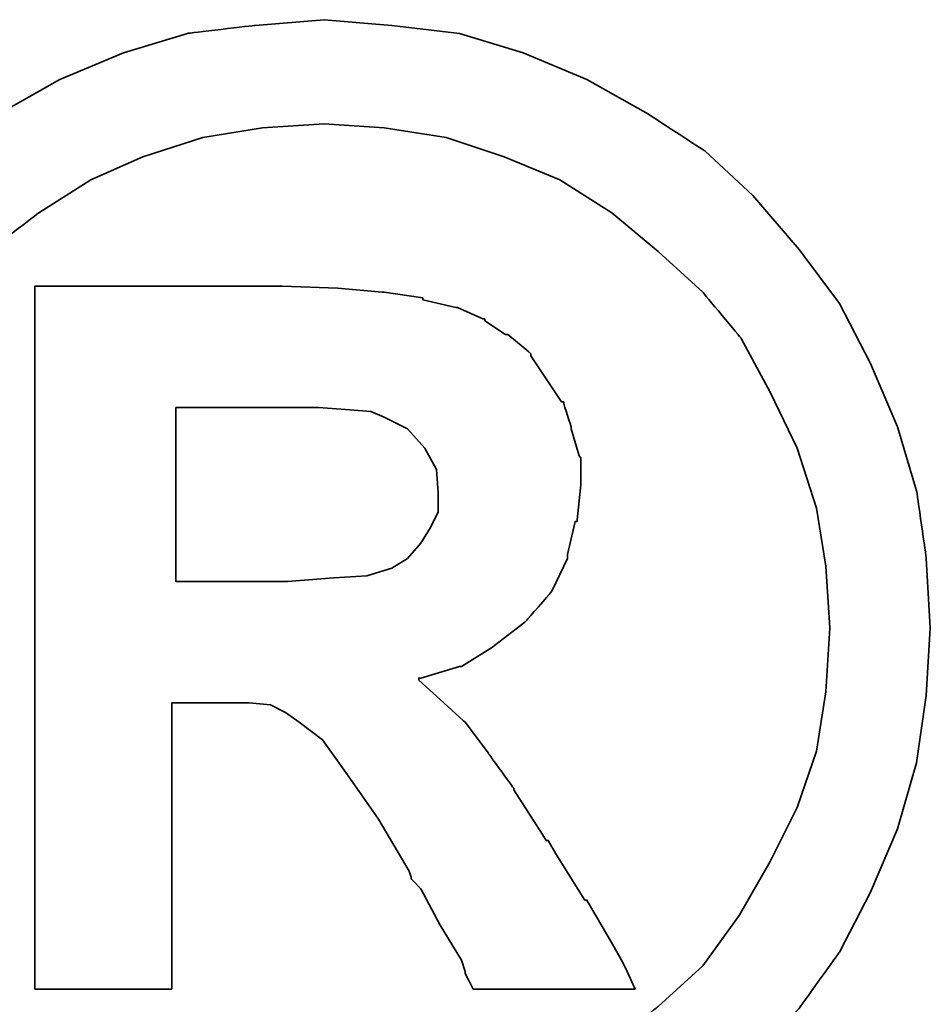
# Model space of a CAD drawing. Header units: millimetres. Extents: x 206 to 360, y 449 to 558.
# Tile 19 of 38: x 321.829 to 322.27, y 517.632 to 518.108. Entities that reach past the tile are written whole.
import ezdxf

# ---------------------------------------------------------------- set-up
doc = ezdxf.new("R2010")
doc.units = ezdxf.units.MM
doc.header["$LTSCALE"] = 0.1
doc.layers.add('DIM', color=4, linetype='CONTINUOUS')
doc.layers.add('layer 1', color=7, linetype='CONTINUOUS')

# ---------------------------------------------------------------- blocks, each defined once
blk = doc.blocks.new('TBI MOTION logo(完整正式版)')
at = {"layer": 'layer 1', "color": 22, "lineweight": 35}
for points, knots in [([(-91.89366, 20.43624), (-91.89366, 20.43624), (-91.91351, 20.77862), (-91.91351, 20.77862), (-91.91351, 20.77862), (-91.91351, 20.77862), (-91.96114, 21.11206), (-91.96114, 21.11206), (-91.96114, 21.11206), (-91.96114, 21.11206), (-92.05641, 21.42764), (-92.05641, 21.42764), (-92.05641, 21.42764), (-92.05641, 21.42764), (-92.18939, 21.74124), (-92.18939, 21.74124), (-92.18939, 21.74124), (-92.18939, 21.74124), (-92.34222, 22.03697), (-92.34222, 22.03697), (-92.34222, 22.03697), (-92.34222, 22.03697), (-92.5407, 22.30294), (-92.5407, 22.30294), (-92.5407, 22.30294), (-92.5407, 22.30294), (-92.76895, 22.5689), (-92.76895, 22.5689), (-92.76895, 22.5689), (-92.76895, 22.5689), (-93.00713, 22.78921), (-93.00713, 22.78921), (-93.00713, 22.78921), (-93.00713, 22.78921), (-93.285, 22.96982), (-93.285, 22.96982), (-93.285, 22.96982), (-93.285, 22.96982), (-93.58867, 23.14051), (-93.58867, 23.14051), (-93.58867, 23.14051), (-93.58867, 23.14051), (-93.90227, 23.2735), (-93.90227, 23.2735), (-93.90227, 23.2735), (-93.90227, 23.2735), (-94.21785, 23.36877), (-94.21785, 23.36877), (-94.21785, 23.36877), (-94.21785, 23.36877), (-94.55129, 23.40846), (-94.55129, 23.40846), (-94.55129, 23.40846), (-94.55129, 23.40846), (-94.88474, 23.43625), (-94.88474, 23.43625), (-94.88474, 23.43625), (-94.88474, 23.43625), (-95.22612, 23.40846), (-95.22612, 23.40846), (-95.22612, 23.40846), (-95.22612, 23.40846), (-95.55956, 23.36877), (-95.55956, 23.36877), (-95.55956, 23.36877), (-95.55956, 23.36877), (-95.87515, 23.2735), (-95.87515, 23.2735), (-95.87515, 23.2735), (-95.87515, 23.2735), (-96.18973, 23.14051), (-96.18973, 23.14051), (-96.18973, 23.14051), (-96.18973, 23.14051), (-96.4944, 22.96982), (-96.4944, 22.96982), (-96.4944, 22.96982), (-96.4944, 22.96982), (-96.77028, 22.78921), (-96.77028, 22.78921), (-96.77028, 22.78921), (-96.77028, 22.78921), (-97.00846, 22.5689), (-97.00846, 22.5689), (-97.00846, 22.5689), (-97.00846, 22.5689), (-97.23671, 22.30294), (-97.23671, 22.30294), (-97.23671, 22.30294), (-97.23671, 22.30294), (-97.43618, 22.03697), (-97.43618, 22.03697), (-97.43618, 22.03697), (-97.43618, 22.03697), (-97.58901, 21.74124), (-97.58901, 21.74124), (-97.58901, 21.74124), (-97.58901, 21.74124), (-97.72298, 21.42764), (-97.72298, 21.42764), (-97.72298, 21.42764), (-97.72298, 21.42764), (-97.81825, 21.11206), (-97.81825, 21.11206), (-97.81825, 21.11206), (-97.81825, 21.11206), (-97.86589, 20.77862), (-97.86589, 20.77862), (-97.86589, 20.77862), (-97.86589, 20.77862), (-97.88375, 20.43624), (-97.88375, 20.43624), (-97.88375, 20.43624), (-97.88375, 20.43624), (-97.86589, 20.1028), (-97.86589, 20.1028), (-97.86589, 20.1028), (-97.86589, 20.1028), (-97.81825, 19.77035), (-97.81825, 19.77035), (-97.81825, 19.77035), (-97.81825, 19.77035), (-97.72298, 19.44583), (-97.72298, 19.44583), (-97.72298, 19.44583), (-97.72298, 19.44583), (-97.58901, 19.13224), (-97.58901, 19.13224), (-97.58901, 19.13224), (-97.58901, 19.13224), (-97.43618, 18.83749), (-97.43618, 18.83749), (-97.43618, 18.83749), (-97.43618, 18.83749), (-97.23671, 18.55963), (-97.23671, 18.55963), (-97.23671, 18.55963), (-97.23671, 18.55963), (-97.00846, 18.32145), (-97.00846, 18.32145), (-97.00846, 18.32145), (-97.00846, 18.32145), (-96.77028, 18.0932), (-96.77028, 18.0932), (-96.77028, 18.0932), (-96.77028, 18.0932), (-96.4944, 17.88381), (-96.4944, 17.88381), (-96.4944, 17.88381), (-96.4944, 17.88381), (-96.18973, 17.72205), (-96.18973, 17.72205), (-96.18973, 17.72205), (-96.18973, 17.72205), (-95.87515, 17.58906), (-95.87515, 17.58906), (-95.87515, 17.58906), (-95.87515, 17.58906), (-95.55956, 17.4938), (-95.55956, 17.4938), (-95.55956, 17.4938), (-95.55956, 17.4938), (-95.22612, 17.44616), (-95.22612, 17.44616), (-95.22612, 17.44616), (-95.22612, 17.44616), (-94.88474, 17.42631), (-94.88474, 17.42631), (-94.88474, 17.42631), (-94.88474, 17.42631), (-94.55129, 17.44616), (-94.55129, 17.44616), (-94.55129, 17.44616), (-94.55129, 17.44616), (-94.21785, 17.4938), (-94.21785, 17.4938), (-94.21785, 17.4938), (-94.21785, 17.4938), (-93.90227, 17.58906), (-93.90227, 17.58906), (-93.90227, 17.58906), (-93.90227, 17.58906), (-93.58867, 17.72205), (-93.58867, 17.72205), (-93.58867, 17.72205), (-93.58867, 17.72205), (-93.285, 17.88381), (-93.285, 17.88381), (-93.285, 17.88381), (-93.285, 17.88381), (-93.00713, 18.0932), (-93.00713, 18.0932), (-93.00713, 18.0932), (-93.00713, 18.0932), (-92.76895, 18.32145), (-92.76895, 18.32145), (-92.76895, 18.32145), (-92.76895, 18.32145), (-92.5407, 18.55963), (-92.5407, 18.55963), (-92.5407, 18.55963), (-92.5407, 18.55963), (-92.34222, 18.83749), (-92.34222, 18.83749), (-92.34222, 18.83749), (-92.34222, 18.83749), (-92.18939, 19.13224), (-92.18939, 19.13224), (-92.18939, 19.13224), (-92.18939, 19.13224), (-92.05641, 19.44583), (-92.05641, 19.44583), (-92.05641, 19.44583), (-92.05641, 19.44583), (-91.96114, 19.77035), (-91.96114, 19.77035), (-91.96114, 19.77035), (-91.96114, 19.77035), (-91.91351, 20.1028), (-91.91351, 20.1028), (-91.91351, 20.1028), (-91.91351, 20.1028), (-91.89366, 20.43624), (-91.89366, 20.43624)], [0, 0, 0, 0, 0.0178571, 0.0178571, 0.0178571, 0.0178572, 0.0357143, 0.0357143, 0.0357143, 0.0357143, 0.0535714, 0.0535714, 0.0535714, 0.0535714, 0.0714286, 0.0714286, 0.0714286, 0.0714286, 0.0892857, 0.0892857, 0.0892857, 0.0892857, 0.1071429, 0.1071429, 0.1071429, 0.1071429, 0.125, 0.125, 0.125, 0.125, 0.1428571, 0.1428571, 0.1428571, 0.1428572, 0.1607143, 0.1607143, 0.1607143, 0.1607143, 0.1785714, 0.1785714, 0.1785714, 0.1785714, 0.1964286, 0.1964286, 0.1964286, 0.1964286, 0.2142857, 0.2142857, 0.2142857, 0.2142857, 0.2321429, 0.2321429, 0.2321429, 0.2321429, 0.25, 0.25, 0.25, 0.25, 0.2678571, 0.2678571, 0.2678571, 0.2678572, 0.2857143, 0.2857143, 0.2857143, 0.2857143, 0.3035714, 0.3035714, 0.3035714, 0.3035714, 0.3214286, 0.3214286, 0.3214286, 0.3214286, 0.3392857, 0.3392857, 0.3392857, 0.3392857, 0.3571429, 0.3571429, 0.3571429, 0.3571429, 0.375, 0.375, 0.375, 0.375, 0.3928571, 0.3928571, 0.3928571, 0.3928572, 0.4107143, 0.4107143, 0.4107143, 0.4107143, 0.4285714, 0.4285714, 0.4285714, 0.4285714, 0.4464286, 0.4464286, 0.4464286, 0.4464286, 0.4642857, 0.4642857, 0.4642857, 0.4642857, 0.4821429, 0.4821429, 0.4821429, 0.4821429, 0.5, 0.5, 0.5, 0.5, 0.5178571, 0.5178571, 0.5178571, 0.5178572, 0.5357143, 0.5357143, 0.5357143, 0.5357143, 0.5535714, 0.5535714, 0.5535714, 0.5535714, 0.5714286, 0.5714286, 0.5714286, 0.5714286, 0.5892857, 0.5892857, 0.5892857, 0.5892857, 0.6071429, 0.6071429, 0.6071429, 0.6071429, 0.625, 0.625, 0.625, 0.625, 0.6428571, 0.6428571, 0.6428571, 0.6428572, 0.6607143, 0.6607143, 0.6607143, 0.6607143, 0.6785714, 0.6785714, 0.6785714, 0.6785714, 0.6964286, 0.6964286, 0.6964286, 0.6964286, 0.7142857, 0.7142857, 0.7142857, 0.7142857, 0.7321429, 0.7321429, 0.7321429, 0.7321429, 0.75, 0.75, 0.75, 0.75, 0.7678571, 0.7678571, 0.7678571, 0.7678572, 0.7857143, 0.7857143, 0.7857143, 0.7857143, 0.8035714, 0.8035714, 0.8035714, 0.8035714, 0.8214286, 0.8214286, 0.8214286, 0.8214286, 0.8392857, 0.8392857, 0.8392857, 0.8392857, 0.8571429, 0.8571429, 0.8571429, 0.8571429, 0.875, 0.875, 0.875, 0.875, 0.8928571, 0.8928571, 0.8928571, 0.8928572, 0.9107143, 0.9107143, 0.9107143, 0.9107143, 0.9285714, 0.9285714, 0.9285714, 0.9285714, 0.9464286, 0.9464286, 0.9464286, 0.9464286, 0.9642857, 0.9642857, 0.9642857, 0.9642857, 0.9821429, 0.9821429, 0.9821429, 0.9821429, 1, 1, 1, 1]), ([(-92.38986, 20.43624), (-92.38986, 20.43624), (-92.40871, 20.74091), (-92.40871, 20.74091), (-92.40871, 20.74091), (-92.40871, 20.74091), (-92.45536, 21.02672), (-92.45536, 21.02672), (-92.45536, 21.02672), (-92.45536, 21.02672), (-92.55063, 21.32245), (-92.55063, 21.32245), (-92.55063, 21.32245), (-92.55063, 21.32245), (-92.68361, 21.59833), (-92.68361, 21.59833), (-92.68361, 21.59833), (-92.68361, 21.59833), (-92.82651, 21.86429), (-92.82651, 21.86429), (-92.82651, 21.86429), (-92.82651, 21.86429), (-93.01705, 22.09255), (-93.01705, 22.09255), (-93.01705, 22.09255), (-93.01705, 22.09255), (-93.23736, 22.29301), (-93.23736, 22.29301), (-93.23736, 22.29301), (-93.23736, 22.29301), (-93.46561, 22.48355), (-93.46561, 22.48355), (-93.46561, 22.48355), (-93.46561, 22.48355), (-93.72165, 22.6463), (-93.72165, 22.6463), (-93.72165, 22.6463), (-93.72165, 22.6463), (-93.99754, 22.75944), (-93.99754, 22.75944), (-93.99754, 22.75944), (-93.99754, 22.75944), (-94.28335, 22.85471), (-94.28335, 22.85471), (-94.28335, 22.85471), (-94.28335, 22.85471), (-94.589, 22.90234), (-94.589, 22.90234), (-94.589, 22.90234), (-94.589, 22.90234), (-94.88474, 22.92219), (-94.88474, 22.92219), (-94.88474, 22.92219), (-94.88474, 22.92219), (-95.1894, 22.90234), (-95.1894, 22.90234), (-95.1894, 22.90234), (-95.1894, 22.90234), (-95.48315, 22.85471), (-95.48315, 22.85471), (-95.48315, 22.85471), (-95.48315, 22.85471), (-95.77988, 22.75944), (-95.77988, 22.75944), (-95.77988, 22.75944), (-95.77988, 22.75944), (-96.03691, 22.6463), (-96.03691, 22.6463), (-96.03691, 22.6463), (-96.03691, 22.6463), (-96.29394, 22.48355), (-96.29394, 22.48355), (-96.29394, 22.48355), (-96.29394, 22.48355), (-96.54203, 22.29301), (-96.54203, 22.29301), (-96.54203, 22.29301), (-96.54203, 22.29301), (-96.75937, 22.09255), (-96.75937, 22.09255), (-96.75937, 22.09255), (-96.75937, 22.09255), (-96.9509, 21.86429), (-96.9509, 21.86429), (-96.9509, 21.86429), (-96.9509, 21.86429), (-97.0938, 21.59833), (-97.0938, 21.59833), (-97.0938, 21.59833), (-97.0938, 21.59833), (-97.21686, 21.32245), (-97.21686, 21.32245), (-97.21686, 21.32245), (-97.21686, 21.32245), (-97.32206, 21.02672), (-97.32206, 21.02672), (-97.32206, 21.02672), (-97.32206, 21.02672), (-97.36076, 20.74091), (-97.36076, 20.74091), (-97.36076, 20.74091), (-97.36076, 20.74091), (-97.37961, 20.43624), (-97.37961, 20.43624), (-97.37961, 20.43624), (-97.37961, 20.43624), (-97.36076, 20.12165), (-97.36076, 20.12165), (-97.36076, 20.12165), (-97.36076, 20.12165), (-97.32206, 19.82791), (-97.32206, 19.82791), (-97.32206, 19.82791), (-97.32206, 19.82791), (-97.21686, 19.55102), (-97.21686, 19.55102), (-97.21686, 19.55102), (-97.21686, 19.55102), (-97.0938, 19.28407), (-97.0938, 19.28407), (-97.0938, 19.28407), (-97.0938, 19.28407), (-96.94098, 19.01811), (-96.94098, 19.01811), (-96.94098, 19.01811), (-96.94098, 19.01811), (-96.75937, 18.77001), (-96.75937, 18.77001), (-96.75937, 18.77001), (-96.75937, 18.77001), (-96.54203, 18.56955), (-96.54203, 18.56955), (-96.54203, 18.56955), (-96.54203, 18.56955), (-96.29394, 18.37901), (-96.29394, 18.37901), (-96.29394, 18.37901), (-96.29394, 18.37901), (-96.03691, 18.21725), (-96.03691, 18.21725), (-96.03691, 18.21725), (-96.03691, 18.21725), (-95.77988, 18.10412), (-95.77988, 18.10412), (-95.77988, 18.10412), (-95.77988, 18.10412), (-95.48315, 18.00786), (-95.48315, 18.00786), (-95.48315, 18.00786), (-95.48315, 18.00786), (-95.1894, 17.96022), (-95.1894, 17.96022), (-95.1894, 17.96022), (-95.1894, 17.96022), (-94.88474, 17.94137), (-94.88474, 17.94137), (-94.88474, 17.94137), (-94.88474, 17.94137), (-94.589, 17.96022), (-94.589, 17.96022), (-94.589, 17.96022), (-94.589, 17.96022), (-94.28335, 18.00786), (-94.28335, 18.00786), (-94.28335, 18.00786), (-94.28335, 18.00786), (-93.99754, 18.10412), (-93.99754, 18.10412), (-93.99754, 18.10412), (-93.99754, 18.10412), (-93.72165, 18.21725), (-93.72165, 18.21725), (-93.72165, 18.21725), (-93.72165, 18.21725), (-93.46561, 18.37901), (-93.46561, 18.37901), (-93.46561, 18.37901), (-93.46561, 18.37901), (-93.23736, 18.56955), (-93.23736, 18.56955), (-93.23736, 18.56955), (-93.23736, 18.56955), (-93.01705, 18.77001), (-93.01705, 18.77001), (-93.01705, 18.77001), (-93.01705, 18.77001), (-92.83644, 19.01811), (-92.83644, 19.01811), (-92.83644, 19.01811), (-92.83644, 19.01811), (-92.68361, 19.28407), (-92.68361, 19.28407), (-92.68361, 19.28407), (-92.68361, 19.28407), (-92.55063, 19.55102), (-92.55063, 19.55102), (-92.55063, 19.55102), (-92.55063, 19.55102), (-92.45536, 19.82791), (-92.45536, 19.82791), (-92.45536, 19.82791), (-92.45536, 19.82791), (-92.40871, 20.12165), (-92.40871, 20.12165), (-92.40871, 20.12165), (-92.40871, 20.12165), (-92.38986, 20.43624), (-92.38986, 20.43624)], [0, 0, 0, 0, 0.0192308, 0.0192308, 0.0192308, 0.0192308, 0.0384615, 0.0384615, 0.0384615, 0.0384615, 0.0576923, 0.0576923, 0.0576923, 0.0576923, 0.0769231, 0.0769231, 0.0769231, 0.0769231, 0.0961538, 0.0961538, 0.0961538, 0.0961539, 0.1153846, 0.1153846, 0.1153846, 0.1153846, 0.1346154, 0.1346154, 0.1346154, 0.1346154, 0.1538462, 0.1538462, 0.1538462, 0.1538462, 0.1730769, 0.1730769, 0.1730769, 0.1730769, 0.1923077, 0.1923077, 0.1923077, 0.1923077, 0.2115385, 0.2115385, 0.2115385, 0.2115385, 0.2307692, 0.2307692, 0.2307692, 0.2307692, 0.25, 0.25, 0.25, 0.25, 0.2692308, 0.2692308, 0.2692308, 0.2692308, 0.2884615, 0.2884615, 0.2884615, 0.2884615, 0.3076923, 0.3076923, 0.3076923, 0.3076923, 0.3269231, 0.3269231, 0.3269231, 0.3269231, 0.3461538, 0.3461538, 0.3461538, 0.3461539, 0.3653846, 0.3653846, 0.3653846, 0.3653846, 0.3846154, 0.3846154, 0.3846154, 0.3846154, 0.4038462, 0.4038462, 0.4038462, 0.4038462, 0.4230769, 0.4230769, 0.4230769, 0.4230769, 0.4423077, 0.4423077, 0.4423077, 0.4423077, 0.4615385, 0.4615385, 0.4615385, 0.4615385, 0.4807692, 0.4807692, 0.4807692, 0.4807692, 0.5, 0.5, 0.5, 0.5, 0.5192308, 0.5192308, 0.5192308, 0.5192308, 0.5384615, 0.5384615, 0.5384615, 0.5384615, 0.5576923, 0.5576923, 0.5576923, 0.5576923, 0.5769231, 0.5769231, 0.5769231, 0.5769231, 0.5961538, 0.5961538, 0.5961538, 0.5961539, 0.6153846, 0.6153846, 0.6153846, 0.6153846, 0.6346154, 0.6346154, 0.6346154, 0.6346154, 0.6538462, 0.6538462, 0.6538462, 0.6538462, 0.6730769, 0.6730769, 0.6730769, 0.6730769, 0.6923077, 0.6923077, 0.6923077, 0.6923077, 0.7115385, 0.7115385, 0.7115385, 0.7115385, 0.7307692, 0.7307692, 0.7307692, 0.7307692, 0.75, 0.75, 0.75, 0.75, 0.7692308, 0.7692308, 0.7692308, 0.7692308, 0.7884615, 0.7884615, 0.7884615, 0.7884615, 0.8076923, 0.8076923, 0.8076923, 0.8076923, 0.8269231, 0.8269231, 0.8269231, 0.8269231, 0.8461538, 0.8461538, 0.8461538, 0.8461539, 0.8653846, 0.8653846, 0.8653846, 0.8653846, 0.8846154, 0.8846154, 0.8846154, 0.8846154, 0.9038462, 0.9038462, 0.9038462, 0.9038462, 0.9230769, 0.9230769, 0.9230769, 0.9230769, 0.9423077, 0.9423077, 0.9423077, 0.9423077, 0.9615385, 0.9615385, 0.9615385, 0.9615385, 0.9807692, 0.9807692, 0.9807692, 0.9807692, 1, 1, 1, 1]), ([(-96.31279, 18.7323), (-96.31279, 18.7323), (-96.31279, 18.77001), (-96.31279, 18.77001), (-96.31279, 18.77001), (-96.31279, 18.77001), (-96.31279, 18.87422), (-96.31279, 18.87422), (-96.31279, 18.87422), (-96.31279, 18.87422), (-96.31279, 19.04689), (-96.31279, 19.04689), (-96.31279, 19.04689), (-96.31279, 19.04689), (-96.31279, 19.25529), (-96.31279, 19.25529), (-96.31279, 19.25529), (-96.31279, 19.25529), (-96.31279, 19.5024), (-96.31279, 19.5024), (-96.31279, 19.5024), (-96.31279, 19.5024), (-96.31279, 19.77035), (-96.31279, 19.77035), (-96.31279, 19.77035), (-96.31279, 19.77035), (-96.31279, 20.37868), (-96.31279, 20.37868), (-96.31279, 20.37868), (-96.31279, 20.37868), (-96.31279, 20.98801), (-96.31279, 20.98801), (-96.31279, 20.98801), (-96.31279, 20.98801), (-96.31279, 21.27482), (-96.31279, 21.27482), (-96.31279, 21.27482), (-96.31279, 21.27482), (-96.31279, 21.52291), (-96.31279, 21.52291), (-96.31279, 21.52291), (-96.31279, 21.52291), (-96.31279, 21.75017), (-96.31279, 21.75017), (-96.31279, 21.75017), (-96.31279, 21.75017), (-96.31279, 21.90399), (-96.31279, 21.90399), (-96.31279, 21.90399), (-96.31279, 21.90399), (-96.31279, 22.0072), (-96.31279, 22.0072), (-96.31279, 22.0072), (-96.31279, 22.0072), (-96.31279, 22.04689), (-96.31279, 22.04689), (-96.31279, 22.04689), (-96.31279, 22.04689), (-96.31279, 22.12232), (-96.31279, 22.12232), (-96.31279, 22.12232), (-96.31279, 22.12232), (-96.2463, 22.12232), (-96.2463, 22.12232), (-96.2463, 22.12232), (-96.2463, 22.12232), (-96.22645, 22.12232), (-96.22645, 22.12232), (-96.22645, 22.12232), (-96.22645, 22.12232), (-96.18973, 22.12232), (-96.18973, 22.12232), (-96.18973, 22.12232), (-96.18973, 22.12232), (-96.05576, 22.12232), (-96.05576, 22.12232), (-96.05576, 22.12232), (-96.05576, 22.12232), (-95.87515, 22.12232), (-95.87515, 22.12232), (-95.87515, 22.12232), (-95.87515, 22.12232), (-95.66476, 22.12232), (-95.66476, 22.12232), (-95.66476, 22.12232), (-95.66476, 22.12232), (-95.44643, 22.12232), (-95.44643, 22.12232), (-95.44643, 22.12232), (-95.44643, 22.12232), (-95.27375, 22.12232), (-95.27375, 22.12232), (-95.27375, 22.12232), (-95.27375, 22.12232), (-95.15963, 22.12232), (-95.15963, 22.12232), (-95.15963, 22.12232), (-95.15963, 22.12232), (-95.12291, 22.12232), (-95.12291, 22.12232), (-95.12291, 22.12232), (-95.12291, 22.12232), (-95.10306, 22.12232), (-95.10306, 22.12232), (-95.10306, 22.12232), (-95.10306, 22.12232), (-95.09314, 22.12232), (-95.09314, 22.12232), (-95.09314, 22.12232), (-95.09314, 22.12232), (-94.81725, 22.1124), (-94.81725, 22.1124), (-94.81725, 22.1124), (-94.81725, 22.1124), (-94.59893, 22.09255), (-94.59893, 22.09255), (-94.59893, 22.09255), (-94.59893, 22.09255), (-94.589, 22.09255), (-94.589, 22.09255), (-94.589, 22.09255), (-94.589, 22.09255), (-94.39846, 22.06476), (-94.39846, 22.06476), (-94.39846, 22.06476), (-94.39846, 22.06476), (-94.39846, 22.05483), (-94.39846, 22.05483), (-94.39846, 22.05483), (-94.39846, 22.05483), (-94.23571, 22.01713), (-94.23571, 22.01713), (-94.23571, 22.01713), (-94.23571, 22.01713), (-94.22777, 22.01713), (-94.22777, 22.01713), (-94.22777, 22.01713), (-94.22777, 22.01713), (-94.10273, 21.96056), (-94.10273, 21.96056), (-94.10273, 21.96056), (-94.10273, 21.96056), (-94.09281, 21.96056), (-94.09281, 21.96056), (-94.09281, 21.96056), (-94.09281, 21.96056), (-94.09281, 21.95162), (-94.09281, 21.95162), (-94.09281, 21.95162), (-94.09281, 21.95162), (-93.9896, 21.88415), (-93.9896, 21.88415), (-93.9896, 21.88415), (-93.9896, 21.88415), (-93.97868, 21.88415), (-93.97868, 21.88415), (-93.97868, 21.88415), (-93.97868, 21.88415), (-93.87448, 21.79781), (-93.87448, 21.79781), (-93.87448, 21.79781), (-93.87448, 21.79781), (-93.86456, 21.78888), (-93.86456, 21.78888), (-93.86456, 21.78888), (-93.86456, 21.78888), (-93.86456, 21.77895), (-93.86456, 21.77895), (-93.86456, 21.77895), (-93.86456, 21.77895), (-93.78913, 21.66483), (-93.78913, 21.66483), (-93.78913, 21.66483), (-93.78913, 21.66483), (-93.71371, 21.5507), (-93.71371, 21.5507), (-93.71371, 21.5507), (-93.71371, 21.5507), (-93.7028, 21.5507), (-93.7028, 21.5507), (-93.7028, 21.5507), (-93.7028, 21.5507), (-93.7028, 21.54078), (-93.7028, 21.54078), (-93.7028, 21.54078), (-93.7028, 21.54078), (-93.66608, 21.42764), (-93.66608, 21.42764), (-93.66608, 21.42764), (-93.66608, 21.42764), (-93.66608, 21.41772), (-93.66608, 21.41772), (-93.66608, 21.41772), (-93.66608, 21.41772), (-93.62638, 21.28474), (-93.62638, 21.28474), (-93.62638, 21.28474), (-93.62638, 21.28474), (-93.61844, 21.27482), (-93.61844, 21.27482), (-93.61844, 21.27482), (-93.61844, 21.27482), (-93.61844, 21.14977), (-93.61844, 21.14977), (-93.61844, 21.14977), (-93.61844, 21.14977), (-93.61844, 21.14183), (-93.61844, 21.14183), (-93.61844, 21.14183), (-93.61844, 21.14183), (-93.6363, 20.96915), (-93.6363, 20.96915), (-93.6363, 20.96915), (-93.6363, 20.96915), (-93.6363, 20.96122), (-93.6363, 20.96122), (-93.6363, 20.96122), (-93.6363, 20.96122), (-93.64623, 20.96122), (-93.64623, 20.96122), (-93.64623, 20.96122), (-93.64623, 20.96122), (-93.68493, 20.79847), (-93.68493, 20.79847), (-93.68493, 20.79847), (-93.68493, 20.79847), (-93.68493, 20.78854), (-93.68493, 20.78854), (-93.68493, 20.78854), (-93.68493, 20.78854), (-93.68493, 20.77862), (-93.68493, 20.77862), (-93.68493, 20.77862), (-93.68493, 20.77862), (-93.76135, 20.61785), (-93.76135, 20.61785), (-93.76135, 20.61785), (-93.76135, 20.61785), (-93.76929, 20.60693), (-93.76929, 20.60693), (-93.76929, 20.60693), (-93.76929, 20.60693), (-93.8844, 20.47495), (-93.8844, 20.47495), (-93.8844, 20.47495), (-93.8844, 20.47495), (-93.89433, 20.46502), (-93.89433, 20.46502), (-93.89433, 20.46502), (-93.89433, 20.46502), (-94.04517, 20.34991), (-94.04517, 20.34991), (-94.04517, 20.34991), (-94.04517, 20.34991), (-94.05509, 20.34197), (-94.05509, 20.34197), (-94.05509, 20.34197), (-94.05509, 20.34197), (-94.20792, 20.2467), (-94.20792, 20.2467), (-94.20792, 20.2467), (-94.20792, 20.2467), (-94.21785, 20.2467), (-94.21785, 20.2467), (-94.21785, 20.2467), (-94.21785, 20.2467), (-94.40839, 20.18913), (-94.40839, 20.18913), (-94.40839, 20.18913), (-94.40839, 20.18913), (-94.41831, 20.18913), (-94.41831, 20.18913), (-94.41831, 20.18913), (-94.41831, 20.18913), (-94.41831, 20.17921), (-94.41831, 20.17921), (-94.41831, 20.17921), (-94.41831, 20.17921), (-94.31312, 20.08394), (-94.31312, 20.08394), (-94.31312, 20.08394), (-94.31312, 20.08394), (-94.198, 19.97875), (-94.198, 19.97875), (-94.198, 19.97875), (-94.198, 19.97875), (-94.18907, 19.97081), (-94.18907, 19.97081), (-94.18907, 19.97081), (-94.18907, 19.97081), (-94.07494, 19.81798), (-94.07494, 19.81798), (-94.07494, 19.81798), (-94.07494, 19.81798), (-93.9499, 19.6453), (-93.9499, 19.6453), (-93.9499, 19.6453), (-93.9499, 19.6453), (-93.9499, 19.63736), (-93.9499, 19.63736), (-93.9499, 19.63736), (-93.9499, 19.63736), (-93.80799, 19.41705), (-93.80799, 19.41705), (-93.80799, 19.41705), (-93.80799, 19.41705), (-93.78913, 19.38828), (-93.78913, 19.38828), (-93.78913, 19.38828), (-93.78913, 19.38828), (-93.77921, 19.38828), (-93.77921, 19.38828), (-93.77921, 19.38828), (-93.77921, 19.38828), (-93.7415, 19.32178), (-93.7415, 19.32178), (-93.7415, 19.32178), (-93.7415, 19.32178), (-93.59859, 19.09353), (-93.59859, 19.09353), (-93.59859, 19.09353), (-93.59859, 19.09353), (-93.58867, 19.09353), (-93.58867, 19.09353), (-93.58867, 19.09353), (-93.58867, 19.09353), (-93.45569, 18.86528), (-93.45569, 18.86528), (-93.45569, 18.86528), (-93.45569, 18.86528), (-93.41798, 18.7978), (-93.41798, 18.7978), (-93.41798, 18.7978), (-93.41798, 18.7978), (-93.39813, 18.76009), (-93.39813, 18.76009), (-93.39813, 18.76009), (-93.39813, 18.76009), (-93.3505, 18.6549), (-93.3505, 18.6549), (-93.3505, 18.6549), (-93.3505, 18.6549), (-93.45569, 18.6549), (-93.45569, 18.6549), (-93.45569, 18.6549), (-93.45569, 18.6549), (-93.47454, 18.6549), (-93.47454, 18.6549), (-93.47454, 18.6549), (-93.47454, 18.6549), (-93.56088, 18.6549), (-93.56088, 18.6549), (-93.56088, 18.6549), (-93.56088, 18.6549), (-93.78913, 18.6549), (-93.78913, 18.6549), (-93.78913, 18.6549), (-93.78913, 18.6549), (-94.01738, 18.6549), (-94.01738, 18.6549), (-94.01738, 18.6549), (-94.01738, 18.6549), (-94.09281, 18.6549), (-94.09281, 18.6549), (-94.09281, 18.6549), (-94.09281, 18.6549), (-94.11265, 18.6549), (-94.11265, 18.6549), (-94.11265, 18.6549), (-94.11265, 18.6549), (-94.15036, 18.6549), (-94.15036, 18.6549), (-94.15036, 18.6549), (-94.15036, 18.6549), (-94.17021, 18.69459), (-94.17021, 18.69459), (-94.17021, 18.69459), (-94.17021, 18.69459), (-94.18907, 18.7323), (-94.18907, 18.7323), (-94.18907, 18.7323), (-94.18907, 18.7323), (-94.18907, 18.74223), (-94.18907, 18.74223), (-94.18907, 18.74223), (-94.18907, 18.74223), (-94.20792, 18.7978), (-94.20792, 18.7978), (-94.20792, 18.7978), (-94.20792, 18.7978), (-94.31312, 18.97048), (-94.31312, 18.97048), (-94.31312, 18.97048), (-94.31312, 18.97048), (-94.40839, 19.1501), (-94.40839, 19.1501), (-94.40839, 19.1501), (-94.40839, 19.1501), (-94.4461, 19.1888), (-94.4461, 19.1888), (-94.4461, 19.1888), (-94.4461, 19.1888), (-94.45602, 19.19873), (-94.45602, 19.19873), (-94.45602, 19.19873), (-94.45602, 19.19873), (-94.45602, 19.20766), (-94.45602, 19.20766), (-94.45602, 19.20766), (-94.45602, 19.20766), (-94.46595, 19.23644), (-94.46595, 19.23644), (-94.46595, 19.23644), (-94.46595, 19.23644), (-94.61679, 19.49347), (-94.61679, 19.49347), (-94.61679, 19.49347), (-94.61679, 19.49347), (-94.76962, 19.7118), (-94.76962, 19.7118), (-94.76962, 19.7118), (-94.76962, 19.7118), (-94.89268, 19.88447), (-94.89268, 19.88447), (-94.89268, 19.88447), (-94.89268, 19.88447), (-95.00779, 19.97081), (-95.00779, 19.97081), (-95.00779, 19.97081), (-95.00779, 19.97081), (-95.07528, 20.01845), (-95.07528, 20.01845), (-95.07528, 20.01845), (-95.07528, 20.01845), (-95.1507, 20.05616), (-95.1507, 20.05616), (-95.1507, 20.05616), (-95.1507, 20.05616), (-95.2549, 20.06608), (-95.2549, 20.06608), (-95.2549, 20.06608), (-95.2549, 20.06608), (-95.38887, 20.06608), (-95.38887, 20.06608), (-95.38887, 20.06608), (-95.38887, 20.06608), (-95.40872, 20.06608), (-95.40872, 20.06608), (-95.40872, 20.06608), (-95.40872, 20.06608), (-95.42658, 20.06608), (-95.42658, 20.06608), (-95.42658, 20.06608), (-95.42658, 20.06608), (-95.5417, 20.06608), (-95.5417, 20.06608), (-95.5417, 20.06608), (-95.5417, 20.06608), (-95.63697, 20.06608), (-95.63697, 20.06608), (-95.63697, 20.06608), (-95.63697, 20.06608), (-95.63697, 19.99761), (-95.63697, 19.99761), (-95.63697, 19.99761), (-95.63697, 19.99761), (-95.63697, 19.92318), (-95.63697, 19.92318), (-95.63697, 19.92318), (-95.63697, 19.92318), (-95.63697, 19.69294), (-95.63697, 19.69294), (-95.63697, 19.69294), (-95.63697, 19.69294), (-95.63697, 19.44583), (-95.63697, 19.44583), (-95.63697, 19.44583), (-95.63697, 19.44583), (-95.63697, 19.17888), (-95.63697, 19.17888), (-95.63697, 19.17888), (-95.63697, 19.17888), (-95.63697, 18.96055), (-95.63697, 18.96055), (-95.63697, 18.96055), (-95.63697, 18.96055), (-95.63697, 18.87422), (-95.63697, 18.87422), (-95.63697, 18.87422), (-95.63697, 18.87422), (-95.63697, 18.80773), (-95.63697, 18.80773), (-95.63697, 18.80773), (-95.63697, 18.80773), (-95.63697, 18.75017), (-95.63697, 18.75017), (-95.63697, 18.75017), (-95.63697, 18.75017), (-95.63697, 18.7323), (-95.63697, 18.7323), (-95.63697, 18.7323), (-95.63697, 18.7323), (-95.63697, 18.6549), (-95.63697, 18.6549), (-95.63697, 18.6549), (-95.63697, 18.6549), (-95.70247, 18.6549), (-95.70247, 18.6549), (-95.70247, 18.6549), (-95.70247, 18.6549), (-95.72232, 18.6549), (-95.72232, 18.6549), (-95.72232, 18.6549), (-95.72232, 18.6549), (-95.77988, 18.6549), (-95.77988, 18.6549), (-95.77988, 18.6549), (-95.77988, 18.6549), (-95.97835, 18.6549), (-95.97835, 18.6549), (-95.97835, 18.6549), (-95.97835, 18.6549), (-96.15103, 18.6549), (-96.15103, 18.6549), (-96.15103, 18.6549), (-96.15103, 18.6549), (-96.2076, 18.6549), (-96.2076, 18.6549), (-96.2076, 18.6549), (-96.2076, 18.6549), (-96.2463, 18.6549), (-96.2463, 18.6549), (-96.2463, 18.6549), (-96.2463, 18.6549), (-96.31279, 18.6549), (-96.31279, 18.6549), (-96.31279, 18.6549), (-96.31279, 18.6549), (-96.31279, 18.7323), (-96.31279, 18.7323)], [0, 0, 0, 0, 0.0074074, 0.0074074, 0.0074074, 0.0074074, 0.0148148, 0.0148148, 0.0148148, 0.0148148, 0.0222222, 0.0222222, 0.0222222, 0.0222222, 0.0296296, 0.0296296, 0.0296296, 0.0296296, 0.037037, 0.037037, 0.037037, 0.037037, 0.0444444, 0.0444444, 0.0444444, 0.0444445, 0.0518519, 0.0518519, 0.0518519, 0.0518519, 0.0592593, 0.0592593, 0.0592593, 0.0592593, 0.0666667, 0.0666667, 0.0666667, 0.0666667, 0.0740741, 0.0740741, 0.0740741, 0.0740741, 0.0814815, 0.0814815, 0.0814815, 0.0814815, 0.0888889, 0.0888889, 0.0888889, 0.0888889, 0.0962963, 0.0962963, 0.0962963, 0.0962963, 0.1037037, 0.1037037, 0.1037037, 0.1037037, 0.1111111, 0.1111111, 0.1111111, 0.1111111, 0.1185185, 0.1185185, 0.1185185, 0.1185185, 0.1259259, 0.1259259, 0.1259259, 0.1259259, 0.1333333, 0.1333333, 0.1333333, 0.1333333, 0.1407407, 0.1407407, 0.1407407, 0.1407408, 0.1481481, 0.1481481, 0.1481481, 0.1481482, 0.1555556, 0.1555556, 0.1555556, 0.1555556, 0.162963, 0.162963, 0.162963, 0.162963, 0.1703704, 0.1703704, 0.1703704, 0.1703704, 0.1777778, 0.1777778, 0.1777778, 0.1777778, 0.1851852, 0.1851852, 0.1851852, 0.1851852, 0.1925926, 0.1925926, 0.1925926, 0.1925926, 0.2, 0.2, 0.2, 0.2, 0.2074074, 0.2074074, 0.2074074, 0.2074074, 0.2148148, 0.2148148, 0.2148148, 0.2148148, 0.2222222, 0.2222222, 0.2222222, 0.2222222, 0.2296296, 0.2296296, 0.2296296, 0.2296296, 0.237037, 0.237037, 0.237037, 0.237037, 0.2444444, 0.2444444, 0.2444444, 0.2444445, 0.2518519, 0.2518519, 0.2518519, 0.2518519, 0.2592593, 0.2592593, 0.2592593, 0.2592593, 0.2666667, 0.2666667, 0.2666667, 0.2666667, 0.2740741, 0.2740741, 0.2740741, 0.2740741, 0.2814815, 0.2814815, 0.2814815, 0.2814815, 0.2888889, 0.2888889, 0.2888889, 0.2888889, 0.2962963, 0.2962963, 0.2962963, 0.2962963, 0.3037037, 0.3037037, 0.3037037, 0.3037037, 0.3111111, 0.3111111, 0.3111111, 0.3111111, 0.3185185, 0.3185185, 0.3185185, 0.3185185, 0.3259259, 0.3259259, 0.3259259, 0.3259259, 0.3333333, 0.3333333, 0.3333333, 0.3333333, 0.3407407, 0.3407407, 0.3407407, 0.3407408, 0.3481481, 0.3481481, 0.3481481, 0.3481482, 0.3555556, 0.3555556, 0.3555556, 0.3555556, 0.362963, 0.362963, 0.362963, 0.362963, 0.3703704, 0.3703704, 0.3703704, 0.3703704, 0.3777778, 0.3777778, 0.3777778, 0.3777778, 0.3851852, 0.3851852, 0.3851852, 0.3851852, 0.3925926, 0.3925926, 0.3925926, 0.3925926, 0.4, 0.4, 0.4, 0.4, 0.4074074, 0.4074074, 0.4074074, 0.4074074, 0.4148148, 0.4148148, 0.4148148, 0.4148148, 0.4222222, 0.4222222, 0.4222222, 0.4222222, 0.4296296, 0.4296296, 0.4296296, 0.4296296, 0.437037, 0.437037, 0.437037, 0.437037, 0.4444444, 0.4444444, 0.4444444, 0.4444445, 0.4518519, 0.4518519, 0.4518519, 0.4518519, 0.4592593, 0.4592593, 0.4592593, 0.4592593, 0.4666667, 0.4666667, 0.4666667, 0.4666667, 0.4740741, 0.4740741, 0.4740741, 0.4740741, 0.4814815, 0.4814815, 0.4814815, 0.4814815, 0.4888889, 0.4888889, 0.4888889, 0.4888889, 0.4962963, 0.4962963, 0.4962963, 0.4962963, 0.5037037, 0.5037037, 0.5037037, 0.5037037, 0.5111111, 0.5111111, 0.5111111, 0.5111111, 0.5185185, 0.5185185, 0.5185185, 0.5185185, 0.5259259, 0.5259259, 0.5259259, 0.5259259, 0.5333333, 0.5333333, 0.5333333, 0.5333333, 0.5407407, 0.5407407, 0.5407407, 0.5407408, 0.5481481, 0.5481481, 0.5481481, 0.5481482, 0.5555556, 0.5555556, 0.5555556, 0.5555556, 0.562963, 0.562963, 0.562963, 0.562963, 0.5703704, 0.5703704, 0.5703704, 0.5703704, 0.5777778, 0.5777778, 0.5777778, 0.5777778, 0.5851852, 0.5851852, 0.5851852, 0.5851852, 0.5925926, 0.5925926, 0.5925926, 0.5925926, 0.6, 0.6, 0.6, 0.6, 0.6074074, 0.6074074, 0.6074074, 0.6074074, 0.6148148, 0.6148148, 0.6148148, 0.6148148, 0.6222222, 0.6222222, 0.6222222, 0.6222222, 0.6296296, 0.6296296, 0.6296296, 0.6296296, 0.637037, 0.637037, 0.637037, 0.637037, 0.6444444, 0.6444444, 0.6444444, 0.6444445, 0.6518519, 0.6518519, 0.6518519, 0.6518519, 0.6592593, 0.6592593, 0.6592593, 0.6592593, 0.6666667, 0.6666667, 0.6666667, 0.6666667, 0.6740741, 0.6740741, 0.6740741, 0.6740741, 0.6814815, 0.6814815, 0.6814815, 0.6814815, 0.6888889, 0.6888889, 0.6888889, 0.6888889, 0.6962963, 0.6962963, 0.6962963, 0.6962963, 0.7037037, 0.7037037, 0.7037037, 0.7037037, 0.7111111, 0.7111111, 0.7111111, 0.7111111, 0.7185185, 0.7185185, 0.7185185, 0.7185185, 0.7259259, 0.7259259, 0.7259259, 0.7259259, 0.7333333, 0.7333333, 0.7333333, 0.7333333, 0.7407407, 0.7407407, 0.7407407, 0.7407408, 0.7481481, 0.7481481, 0.7481481, 0.7481482, 0.7555556, 0.7555556, 0.7555556, 0.7555556, 0.762963, 0.762963, 0.762963, 0.762963, 0.7703704, 0.7703704, 0.7703704, 0.7703704, 0.7777778, 0.7777778, 0.7777778, 0.7777778, 0.7851852, 0.7851852, 0.7851852, 0.7851852, 0.7925926, 0.7925926, 0.7925926, 0.7925926, 0.8, 0.8, 0.8, 0.8, 0.8074074, 0.8074074, 0.8074074, 0.8074074, 0.8148148, 0.8148148, 0.8148148, 0.8148148, 0.8222222, 0.8222222, 0.8222222, 0.8222222, 0.8296296, 0.8296296, 0.8296296, 0.8296296, 0.837037, 0.837037, 0.837037, 0.837037, 0.8444444, 0.8444444, 0.8444444, 0.8444445, 0.8518519, 0.8518519, 0.8518519, 0.8518519, 0.8592593, 0.8592593, 0.8592593, 0.8592593, 0.8666667, 0.8666667, 0.8666667, 0.8666667, 0.8740741, 0.8740741, 0.8740741, 0.8740741, 0.8814815, 0.8814815, 0.8814815, 0.8814815, 0.8888889, 0.8888889, 0.8888889, 0.8888889, 0.8962963, 0.8962963, 0.8962963, 0.8962963, 0.9037037, 0.9037037, 0.9037037, 0.9037037, 0.9111111, 0.9111111, 0.9111111, 0.9111111, 0.9185185, 0.9185185, 0.9185185, 0.9185185, 0.9259259, 0.9259259, 0.9259259, 0.9259259, 0.9333333, 0.9333333, 0.9333333, 0.9333333, 0.9407407, 0.9407407, 0.9407407, 0.9407408, 0.9481481, 0.9481481, 0.9481481, 0.9481482, 0.9555556, 0.9555556, 0.9555556, 0.9555556, 0.962963, 0.962963, 0.962963, 0.962963, 0.9703704, 0.9703704, 0.9703704, 0.9703704, 0.9777778, 0.9777778, 0.9777778, 0.9777778, 0.9851852, 0.9851852, 0.9851852, 0.9851852, 0.9925926, 0.9925926, 0.9925926, 0.9925926, 1, 1, 1, 1]), ([(-95.61712, 21.52291), (-95.61712, 21.52291), (-95.61712, 21.44551), (-95.61712, 21.44551), (-95.61712, 21.44551), (-95.61712, 21.44551), (-95.61712, 21.27482), (-95.61712, 21.27482), (-95.61712, 21.27482), (-95.61712, 21.27482), (-95.61712, 21.08328), (-95.61712, 21.08328), (-95.61712, 21.08328), (-95.61712, 21.08328), (-95.61712, 20.91358), (-95.61712, 20.91358), (-95.61712, 20.91358), (-95.61712, 20.91358), (-95.61712, 20.74091), (-95.61712, 20.74091), (-95.61712, 20.74091), (-95.61712, 20.74091), (-95.61712, 20.66449), (-95.61712, 20.66449), (-95.61712, 20.66449), (-95.61712, 20.66449), (-95.59926, 20.66449), (-95.59926, 20.66449), (-95.59926, 20.66449), (-95.59926, 20.66449), (-95.38887, 20.66449), (-95.38887, 20.66449), (-95.38887, 20.66449), (-95.38887, 20.66449), (-95.15963, 20.66449), (-95.15963, 20.66449), (-95.15963, 20.66449), (-95.15963, 20.66449), (-95.08421, 20.66449), (-95.08421, 20.66449), (-95.08421, 20.66449), (-95.08421, 20.66449), (-95.06535, 20.66449), (-95.06535, 20.66449), (-95.06535, 20.66449), (-95.06535, 20.66449), (-94.8371, 20.68335), (-94.8371, 20.68335), (-94.8371, 20.68335), (-94.8371, 20.68335), (-94.67435, 20.69327), (-94.67435, 20.69327), (-94.67435, 20.69327), (-94.67435, 20.69327), (-94.55129, 20.73098), (-94.55129, 20.73098), (-94.55129, 20.73098), (-94.55129, 20.73098), (-94.47389, 20.77862), (-94.47389, 20.77862), (-94.47389, 20.77862), (-94.47389, 20.77862), (-94.40839, 20.85503), (-94.40839, 20.85503), (-94.40839, 20.85503), (-94.40839, 20.85503), (-94.36075, 20.93145), (-94.36075, 20.93145), (-94.36075, 20.93145), (-94.36075, 20.93145), (-94.32304, 21.00885), (-94.32304, 21.00885), (-94.32304, 21.00885), (-94.32304, 21.00885), (-94.32304, 21.10214), (-94.32304, 21.10214), (-94.32304, 21.10214), (-94.32304, 21.10214), (-94.33098, 21.21726), (-94.33098, 21.21726), (-94.33098, 21.21726), (-94.33098, 21.21726), (-94.38854, 21.32245), (-94.38854, 21.32245), (-94.38854, 21.32245), (-94.38854, 21.32245), (-94.47389, 21.41772), (-94.47389, 21.41772), (-94.47389, 21.41772), (-94.47389, 21.41772), (-94.589, 21.47528), (-94.589, 21.47528), (-94.589, 21.47528), (-94.589, 21.47528), (-94.65549, 21.50306), (-94.65549, 21.50306), (-94.65549, 21.50306), (-94.65549, 21.50306), (-94.77954, 21.51299), (-94.77954, 21.51299), (-94.77954, 21.51299), (-94.77954, 21.51299), (-94.91252, 21.52291), (-94.91252, 21.52291), (-94.91252, 21.52291), (-94.91252, 21.52291), (-95.10306, 21.52291), (-95.10306, 21.52291), (-95.10306, 21.52291), (-95.10306, 21.52291), (-95.12291, 21.52291), (-95.12291, 21.52291), (-95.12291, 21.52291), (-95.12291, 21.52291), (-95.19833, 21.52291), (-95.19833, 21.52291), (-95.19833, 21.52291), (-95.19833, 21.52291), (-95.40872, 21.52291), (-95.40872, 21.52291), (-95.40872, 21.52291), (-95.40872, 21.52291), (-95.59926, 21.52291), (-95.59926, 21.52291), (-95.59926, 21.52291), (-95.59926, 21.52291), (-95.61712, 21.52291), (-95.61712, 21.52291)], [0, 0, 0, 0, 0.03125, 0.03125, 0.03125, 0.03125, 0.0625, 0.0625, 0.0625, 0.0625, 0.09375, 0.09375, 0.09375, 0.09375, 0.125, 0.125, 0.125, 0.125, 0.15625, 0.15625, 0.15625, 0.15625, 0.1875, 0.1875, 0.1875, 0.1875, 0.21875, 0.21875, 0.21875, 0.21875, 0.25, 0.25, 0.25, 0.25, 0.28125, 0.28125, 0.28125, 0.28125, 0.3125, 0.3125, 0.3125, 0.3125, 0.34375, 0.34375, 0.34375, 0.34375, 0.375, 0.375, 0.375, 0.375, 0.40625, 0.40625, 0.40625, 0.40625, 0.4375, 0.4375, 0.4375, 0.4375, 0.46875, 0.46875, 0.46875, 0.46875, 0.5, 0.5, 0.5, 0.5, 0.53125, 0.53125, 0.53125, 0.53125, 0.5625, 0.5625, 0.5625, 0.5625, 0.59375, 0.59375, 0.59375, 0.59375, 0.625, 0.625, 0.625, 0.625, 0.65625, 0.65625, 0.65625, 0.65625, 0.6875, 0.6875, 0.6875, 0.6875, 0.71875, 0.71875, 0.71875, 0.71875, 0.75, 0.75, 0.75, 0.75, 0.78125, 0.78125, 0.78125, 0.78125, 0.8125, 0.8125, 0.8125, 0.8125, 0.84375, 0.84375, 0.84375, 0.84375, 0.875, 0.875, 0.875, 0.875, 0.90625, 0.90625, 0.90625, 0.90625, 0.9375, 0.9375, 0.9375, 0.9375, 0.96875, 0.96875, 0.96875, 0.96875, 1, 1, 1, 1])]:
    blk.add_open_spline(points, degree=3, knots=knots, dxfattribs=at)

msp = doc.modelspace()

# ---------------------------------------------------------------- block references
at = {"layer": 'DIM', "color": 7, "xscale": 0.09807710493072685, "yscale": 0.09807710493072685, "zscale": 0.09807710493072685}
msp.add_blockref('TBI MOTION logo(完整正式版)', (331.28224, 515.80975), dxfattribs=at)

doc.saveas('drawing.dxf')
